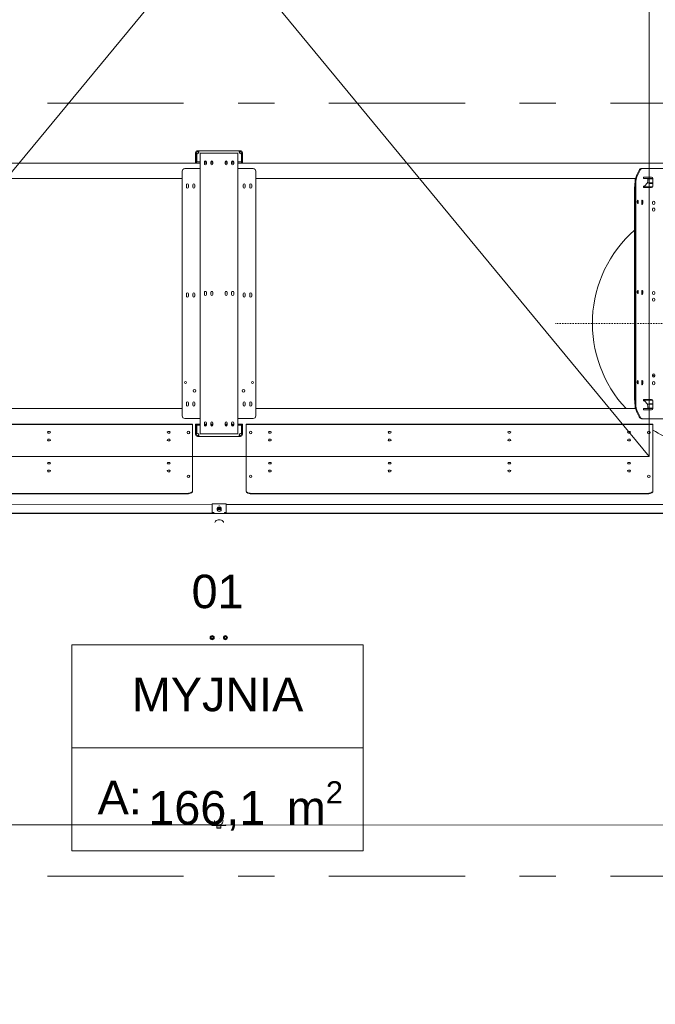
# Model space of a CAD drawing. Header units: millimetres. Extents: x -70269 to 35056, y -51814 to 48966.
# Tile 148 of 220: x -35917 to -33448, y 29283 to 33105. Entities that reach past the tile are written whole.
import ezdxf
from ezdxf.enums import TextEntityAlignment as Align

# ---------------------------------------------------------------- set-up
doc = ezdxf.new("R2010")
doc.units = ezdxf.units.MM
doc.linetypes.add('DASHDOT', pattern=[1, 0.5, -0.25, 0, -0.25])
doc.linetypes.add('Przerywana podwójnie', pattern=[109.361107, 52.916665, -21.166666, 14.111111, -21.166666])
for name, color, linetype, lineweight, true_color in [('00 - nowa technologia myjni_Nr_pióra__95', 7, 'Continuous', 20, 0x7c7c7c), ('410-K Osie główne_Nr_pióra__95', 7, 'Continuous', 20, 0x7c7c7c), ('Metryczki pomieszczeń Archicada_Nr_pióra__95', 7, 'Continuous', 20, 0x7c7c7c), ('Nowe_Drzwi Archicad_Nr_pióra__95', 7, 'Continuous', 20, 0x7c7c7c)]:
    doc.layers.add(name, color=color, linetype=linetype, lineweight=lineweight, true_color=true_color)
doc.layers.add('Metryczki pomieszczeń Archicada_Nr_pióra__46', color=7, linetype='Continuous', lineweight=20)
doc.layers.add('XREF', color=8, linetype='Continuous', lineweight=9)
doc.layers.add('Nowe_Drzwi Archicad', color=7, linetype='Continuous')
doc.styles.add('STYL_AUTOMATYCZNY_2', font='arial.ttf', dxfattribs={"width": 0.95})

# ---------------------------------------------------------------- blocks, each defined once
blk = doc.blocks.new('Drzwi garażowe_ segmentowe[5]_1')
at = {"layer": 'Nowe_Drzwi Archicad_Nr_pióra__95', "color": 8, "linetype": 'Continuous', "lineweight": 20, "true_color": 0x7c7c7c}
for p, q in [((159.88, 3006.64), (498.88, 2596.65)), ((498.88, 3006.64), (159.88, 2596.65)), ((498.88, 3006.64), (498.88, 2596.65)), ((498.88, 2596.65), (159.88, 2596.65))]:
    blk.add_line(p, q, dxfattribs=at)
blk = doc.blocks.new('parter 2025.10.15')
at = {"layer": '00 - nowa technologia myjni_Nr_pióra__95', "color": 8, "linetype": 'Continuous', "lineweight": 5}
for p, q in [((322.67, 2714.09), (322.67, 2714.64)), ((322.67, 2711.08), (322.67, 2714.09)), ((323.07, 2714.09), (322.67, 2714.09)), ((323.07, 2714.09), (323.07, 2714.64)), ((323.07, 2714.09), (323.07, 2711.08)), ((323.11, 2711.08), (323.11, 2714.09)), ((323.87, 2715.38), (323.41, 2715.38)), ((323.87, 2714.98), (323.41, 2714.98)), ((339.67, 2715.38), (323.87, 2715.38)), ((325.21, 2714.38), (324.47, 2714.38)), ((324.47, 2714.38), (324.47, 2605.48)), ((338.33, 2714.38), (325.21, 2714.38)), ((338.33, 2714.38), (339.07, 2714.38)), ((339.07, 2605.48), (339.07, 2714.38)), ((340.13, 2715.38), (339.67, 2715.38)), ((340.13, 2714.98), (339.67, 2714.98)), ((340.43, 2711.08), (340.43, 2714.09)), ((340.47, 2714.09), (340.47, 2714.64)), ((340.47, 2714.09), (340.47, 2711.08)), ((340.47, 2714.09), (340.87, 2714.09)), ((340.87, 2714.09), (340.87, 2714.64)), ((340.87, 2711.08), (340.87, 2714.09)), ((89.52, 2710.58), (324.47, 2710.58)), ((322.67, 2711.08), (322.67, 2710.58)), ((323.07, 2710.58), (322.67, 2710.58)), ((323.07, 2711.08), (323.07, 2710.58)), ((323.11, 2711.08), (324.32, 2711.08)), ((324.42, 2712.93), (324.42, 2711.18)), ((326.07, 2710.28), (326.07, 2711.08)), ((326.07, 2711.08), (326.87, 2711.08)), ((326.07, 2710.58), (326.87, 2710.58)), ((326.87, 2710.28), (326.87, 2711.08)), ((328.57, 2710.28), (328.57, 2711.08)), ((328.57, 2711.08), (329.37, 2711.08)), ((328.57, 2710.58), (329.37, 2710.58)), ((329.37, 2710.28), (329.37, 2711.08)), ((334.17, 2710.28), (334.17, 2711.08)), ((334.17, 2711.08), (334.97, 2711.08)), ((334.17, 2710.58), (334.97, 2710.58)), ((334.97, 2710.28), (334.97, 2711.08)), ((336.67, 2710.28), (336.67, 2711.08)), ((336.67, 2711.08), (337.47, 2711.08)), ((336.67, 2710.58), (337.47, 2710.58)), ((337.47, 2710.28), (337.47, 2711.08)), ((339.07, 2710.58), (574.02, 2710.58)), ((339.12, 2712.93), (339.12, 2711.18)), ((339.22, 2711.08), (340.43, 2711.08)), ((340.47, 2710.58), (340.47, 2711.08)), ((340.47, 2710.58), (340.87, 2710.58)), ((340.87, 2710.58), (340.87, 2711.08)), ((317.47, 2612.43), (317.47, 2707.43)), ((318.47, 2708.43), (324.13, 2708.43)), ((324.47, 2708.43), (324.13, 2708.43)), ((339.07, 2708.43), (339.41, 2708.43)), ((339.41, 2708.43), (345.07, 2708.43)), ((346.07, 2707.43), (346.07, 2612.43)), ((494.94, 2707.79), (494.04, 2705.99)), ((495.28, 2707.79), (494.38, 2705.99)), ((495.82, 2708.53), (496.17, 2708.53)), ((496.17, 2708.53), (496.88, 2708.53)), ((497.23, 2708.53), (496.88, 2708.53)), ((497.23, 2708.53), (505.97, 2708.53)), ((170, 2704.58), (317.47, 2704.58)), ((346.07, 2704.58), (493.54, 2704.58)), ((493.3, 2617.4), (493.3, 2702.45)), ((493.37, 2703.58), (493.37, 2704.33)), ((493.47, 2704.43), (493.51, 2704.43)), ((493.65, 2617.4), (493.65, 2702.45)), ((496.63, 2704.88), (496.63, 2704.78)), ((496.88, 2705.08), (496.73, 2705.08)), ((498.27, 2704.58), (496.73, 2704.58)), ((497.23, 2705.08), (496.88, 2705.08)), ((497.14, 2701.71), (498.02, 2702.73)), ((499.73, 2705.08), (497.23, 2705.08)), ((497.81, 2704.58), (500.23, 2704.58)), ((498.14, 2702.93), (500.23, 2702.93)), ((498.27, 2704.58), (498.27, 2703.6)), ((498.27, 2704.43), (500.23, 2704.43)), ((498.92, 2702.73), (498.87, 2702.68)), ((498.87, 2702.68), (500.23, 2702.68)), ((498.87, 2701.38), (498.87, 2702.68)), ((498.92, 2702.73), (500.23, 2702.73)), ((499.04, 2702.93), (499.02, 2702.91)), ((500.23, 2702.91), (499.02, 2702.91)), ((499.02, 2702.91), (499.02, 2702.75)), ((500.23, 2702.75), (499.02, 2702.75)), ((499.04, 2702.73), (499.02, 2702.75)), ((500.23, 2702.93), (499.04, 2702.93)), ((500.23, 2701.58), (500.23, 2704.58)), ((319.07, 2701.28), (319.07, 2702.08)), ((319.87, 2701.28), (319.87, 2702.08)), ((321.57, 2701.28), (321.57, 2702.08)), ((322.37, 2701.28), (322.37, 2702.08)), ((341.17, 2701.28), (341.17, 2702.08)), ((341.97, 2701.28), (341.97, 2702.08)), ((343.67, 2701.28), (343.67, 2702.08)), ((344.47, 2701.28), (344.47, 2702.08)), ((493.12, 2700.88), (493.12, 2701.38)), ((493.3, 2701.38), (493.12, 2701.38)), ((493.12, 2700.88), (493.3, 2700.88)), ((493.12, 2700.88), (493.12, 2700.68)), ((493.12, 2698.88), (493.12, 2700.68)), ((493.12, 2698.88), (493.12, 2697.88)), ((496.63, 2701.38), (496.63, 2701.28)), ((500.19, 2701.38), (496.63, 2701.38)), ((496.73, 2701.58), (496.89, 2701.58)), ((496.88, 2701.08), (496.73, 2701.08)), ((497.23, 2701.08), (496.88, 2701.08)), ((497.23, 2701.08), (499.73, 2701.08)), ((493.12, 2697.88), (493.3, 2697.88)), ((493.12, 2697.88), (493.12, 2697.68)), ((493.12, 2697.68), (493.12, 2695.68)), ((493.12, 2693.58), (493.12, 2695.68)), ((494.2, 2695.73), (494.2, 2695.33)), ((494.25, 2695.73), (494.25, 2695.33)), ((494.6, 2695.73), (494.6, 2695.33)), ((495.95, 2695.73), (495.95, 2694.93)), ((496, 2695.73), (496, 2694.93)), ((496.35, 2695.73), (496.35, 2694.93)), ((500.17, 2695.33), (500.17, 2694.93)), ((500.97, 2695.33), (500.97, 2694.93)), ((493.12, 2693.58), (493.12, 2626.28)), ((500.17, 2692.73), (500.17, 2692.33)), ((500.97, 2692.73), (500.97, 2692.33)), ((326.07, 2659.58), (326.07, 2660.38)), ((326.87, 2659.58), (326.87, 2660.38)), ((328.57, 2659.58), (328.57, 2660.38)), ((329.37, 2659.58), (329.37, 2660.38)), ((334.17, 2659.58), (334.17, 2660.38)), ((334.97, 2659.58), (334.97, 2660.38)), ((336.67, 2659.58), (336.67, 2660.38)), ((337.47, 2659.58), (337.47, 2660.38)), ((494.2, 2660.73), (494.2, 2660.33)), ((494.25, 2660.73), (494.25, 2660.33)), ((494.6, 2660.73), (494.6, 2660.33)), ((495.95, 2660.73), (495.95, 2659.93)), ((496, 2660.73), (496, 2659.93)), ((496.35, 2660.73), (496.35, 2659.93)), ((500.17, 2660.33), (500.17, 2659.93)), ((500.97, 2660.33), (500.97, 2659.93)), ((319.07, 2658.98), (319.07, 2659.78)), ((319.87, 2658.98), (319.87, 2659.78)), ((321.57, 2658.98), (321.57, 2659.78)), ((322.37, 2658.98), (322.37, 2659.78)), ((341.17, 2658.98), (341.17, 2659.78)), ((341.97, 2658.98), (341.97, 2659.78)), ((343.67, 2658.98), (343.67, 2659.78)), ((344.47, 2658.98), (344.47, 2659.78)), ((500.17, 2657.73), (500.17, 2657.33)), ((500.97, 2657.73), (500.97, 2657.33)), ((493.12, 2624.18), (493.12, 2626.28)), ((500.17, 2628.33), (500.17, 2627.93)), ((500.97, 2627.93), (500.72, 2627.93)), ((500.97, 2628.33), (500.97, 2627.93)), ((493.12, 2624.18), (493.12, 2622.18)), ((493.12, 2622.18), (493.12, 2621.98)), ((493.12, 2621.98), (493.3, 2621.98)), ((493.12, 2621.98), (493.12, 2620.98)), ((494.2, 2625.73), (494.2, 2625.33)), ((494.25, 2625.73), (494.25, 2625.33)), ((494.6, 2625.73), (494.6, 2625.33)), ((495.95, 2625.73), (495.95, 2624.93)), ((496, 2625.73), (496, 2624.93)), ((496.35, 2625.73), (496.35, 2624.93)), ((500.17, 2625.33), (500.17, 2624.93)), ((500.97, 2625.33), (500.97, 2624.93)), ((493.12, 2620.98), (493.12, 2619.18)), ((493.12, 2619.18), (493.12, 2618.98)), ((493.12, 2618.98), (493.3, 2618.98)), ((493.12, 2618.98), (493.12, 2618.48)), ((493.3, 2618.98), (493.12, 2618.98)), ((493.3, 2618.48), (493.12, 2618.48)), ((496.63, 2618.48), (496.63, 2618.58)), ((500.19, 2618.48), (496.63, 2618.48)), ((496.88, 2618.78), (496.73, 2618.78)), ((496.89, 2618.28), (496.73, 2618.28)), ((497.23, 2618.78), (496.88, 2618.78)), ((498.02, 2617.12), (497.14, 2618.14)), ((499.73, 2618.78), (497.23, 2618.78)), ((500.19, 2618.48), (498.87, 2618.48)), ((498.87, 2618.48), (498.87, 2617.18)), ((500.23, 2615.28), (500.23, 2618.28)), ((170, 2615.28), (317.47, 2615.28)), ((319.07, 2616.68), (319.07, 2617.48)), ((319.87, 2616.68), (319.87, 2617.48)), ((321.57, 2616.68), (321.57, 2617.48)), ((322.37, 2616.68), (322.37, 2617.48)), ((341.17, 2616.68), (341.17, 2617.48)), ((341.97, 2616.68), (341.97, 2617.48)), ((343.67, 2616.68), (343.67, 2617.48)), ((344.47, 2616.68), (344.47, 2617.48)), ((346.07, 2615.28), (493.54, 2615.28)), ((493.37, 2616.27), (493.37, 2615.53)), ((493.51, 2615.43), (493.47, 2615.43)), ((496.63, 2614.98), (496.63, 2615.08)), ((496.73, 2615.28), (500.23, 2615.28)), ((496.73, 2615.28), (497.81, 2615.28)), ((496.88, 2614.78), (496.73, 2614.78)), ((497.23, 2614.78), (496.88, 2614.78)), ((497.23, 2614.78), (499.73, 2614.78)), ((500.23, 2616.93), (498.14, 2616.93)), ((498.27, 2616.25), (498.27, 2615.28)), ((500.23, 2615.43), (498.27, 2615.43)), ((500.23, 2617.18), (498.87, 2617.18)), ((498.92, 2617.13), (498.87, 2617.18)), ((500.23, 2617.13), (498.92, 2617.13)), ((499.04, 2617.13), (499.02, 2617.11)), ((499.02, 2617.11), (500.11, 2617.11)), ((499.02, 2616.95), (499.02, 2617.11)), ((499.02, 2616.95), (500.11, 2616.95)), ((499.04, 2616.93), (499.02, 2616.95)), ((499.04, 2617.13), (500.12, 2617.13)), ((500.11, 2617.11), (500.23, 2617.11)), ((500.11, 2616.95), (500.23, 2616.95)), ((500.12, 2617.13), (500.23, 2617.13)), ((324.13, 2611.43), (318.47, 2611.43)), ((324.47, 2611.43), (324.13, 2611.43)), ((339.07, 2611.43), (339.41, 2611.43)), ((345.07, 2611.43), (339.41, 2611.43)), ((494.04, 2613.86), (494.94, 2612.06)), ((494.38, 2613.86), (495.28, 2612.06)), ((495.82, 2611.33), (496.17, 2611.33)), ((496.88, 2611.33), (496.17, 2611.33)), ((496.88, 2611.33), (497.23, 2611.33)), ((505.97, 2611.33), (497.23, 2611.33)), ((164.47, 2609.28), (320.47, 2609.28)), ((164.47, 2609.08), (320.47, 2609.08)), ((321.47, 2609.28), (320.47, 2609.28)), ((321.47, 2609.08), (320.47, 2609.08)), ((321.47, 2609.28), (321.47, 2609.08)), ((321.47, 2608.58), (321.47, 2609.08)), ((321.47, 2608.58), (321.47, 2587.72)), ((323.07, 2609.28), (322.67, 2609.28)), ((322.67, 2609.28), (322.67, 2608.78)), ((322.67, 2608.78), (322.67, 2605.77)), ((323.07, 2609.28), (324.47, 2609.28)), ((323.07, 2609.28), (323.07, 2608.78)), ((323.07, 2605.77), (323.07, 2608.78)), ((323.11, 2608.78), (323.11, 2605.76)), ((324.32, 2608.78), (323.11, 2608.78)), ((324.42, 2606.93), (324.42, 2608.68)), ((326.07, 2608.88), (326.07, 2609.68)), ((326.07, 2609.28), (326.87, 2609.28)), ((326.86, 2608.78), (326.08, 2608.78)), ((326.87, 2608.88), (326.87, 2609.68)), ((328.57, 2608.88), (328.57, 2609.68)), ((328.57, 2609.28), (329.37, 2609.28)), ((329.36, 2608.78), (328.58, 2608.78)), ((329.37, 2608.88), (329.37, 2609.68)), ((334.17, 2608.88), (334.17, 2609.68)), ((334.17, 2609.28), (334.97, 2609.28)), ((334.96, 2608.78), (334.18, 2608.78)), ((334.97, 2608.88), (334.97, 2609.68)), ((336.67, 2608.88), (336.67, 2609.68)), ((336.67, 2609.28), (337.47, 2609.28)), ((337.46, 2608.78), (336.68, 2608.78)), ((337.47, 2608.88), (337.47, 2609.68)), ((339.07, 2609.28), (340.47, 2609.28)), ((339.12, 2606.93), (339.12, 2608.68)), ((340.43, 2608.78), (339.22, 2608.78)), ((340.43, 2608.78), (340.43, 2605.76)), ((340.47, 2608.78), (340.47, 2609.28)), ((340.47, 2609.28), (340.87, 2609.28)), ((340.47, 2605.77), (340.47, 2608.78)), ((340.87, 2608.78), (340.87, 2609.28)), ((340.87, 2608.78), (340.87, 2605.77)), ((343.27, 2609.28), (342.27, 2609.28)), ((342.27, 2609.28), (342.27, 2609.08)), ((342.27, 2609.08), (342.27, 2608.58)), ((343.27, 2609.08), (342.27, 2609.08)), ((342.27, 2587.72), (342.27, 2608.58)), ((343.27, 2609.28), (499.27, 2609.28)), ((343.27, 2609.08), (499.27, 2609.08)), ((500.27, 2609.28), (499.27, 2609.28)), ((500.27, 2609.08), (499.27, 2609.08)), ((500.27, 2609.28), (500.27, 2609.08)), ((500.27, 2608.58), (500.27, 2609.08)), ((500.27, 2608.58), (500.27, 2587.72)), ((265.47, 2606.38), (265.97, 2606.38)), ((265.47, 2605.78), (265.97, 2605.78)), ((265.47, 2603.38), (265.97, 2603.38)), ((311.97, 2606.38), (312.47, 2606.38)), ((311.97, 2605.78), (312.47, 2605.78)), ((311.97, 2603.38), (312.47, 2603.38)), ((323.07, 2605.77), (322.67, 2605.77)), ((322.67, 2605.77), (322.67, 2605.22)), ((323.07, 2605.77), (323.07, 2605.22)), ((323.41, 2604.88), (323.87, 2604.88)), ((323.41, 2604.48), (323.87, 2604.48)), ((323.87, 2604.48), (339.67, 2604.48)), ((325.21, 2605.48), (324.47, 2605.48)), ((325.21, 2605.48), (338.33, 2605.48)), ((338.33, 2605.48), (339.07, 2605.48)), ((339.67, 2604.88), (340.13, 2604.88)), ((339.67, 2604.48), (340.13, 2604.48)), ((340.47, 2605.77), (340.47, 2605.22)), ((340.47, 2605.77), (340.87, 2605.77)), ((340.87, 2605.77), (340.87, 2605.22)), ((351.27, 2606.38), (351.77, 2606.38)), ((351.27, 2605.78), (351.77, 2605.78)), ((351.27, 2603.38), (351.77, 2603.38)), ((397.77, 2606.38), (398.27, 2606.38)), ((397.77, 2605.78), (398.27, 2605.78)), ((397.77, 2603.38), (398.27, 2603.38)), ((444.27, 2606.38), (444.77, 2606.38)), ((444.27, 2605.78), (444.77, 2605.78)), ((444.27, 2603.38), (444.77, 2603.38)), ((490.77, 2606.38), (491.27, 2606.38)), ((490.77, 2605.78), (491.27, 2605.78)), ((490.77, 2603.38), (491.27, 2603.38)), ((265.47, 2602.78), (265.97, 2602.78)), ((311.97, 2602.78), (312.47, 2602.78)), ((351.27, 2602.78), (351.77, 2602.78)), ((397.77, 2602.78), (398.27, 2602.78)), ((444.27, 2602.78), (444.77, 2602.78)), ((490.77, 2602.78), (491.27, 2602.78)), ((265.47, 2594.38), (265.97, 2594.38)), ((265.47, 2593.78), (265.97, 2593.78)), ((265.47, 2591.38), (265.97, 2591.38)), ((311.97, 2594.38), (312.47, 2594.38)), ((311.97, 2593.78), (312.47, 2593.78)), ((311.97, 2591.38), (312.47, 2591.38)), ((351.27, 2594.38), (351.77, 2594.38)), ((351.27, 2593.78), (351.77, 2593.78)), ((351.27, 2591.38), (351.77, 2591.38)), ((397.77, 2594.38), (398.27, 2594.38)), ((397.77, 2593.78), (398.27, 2593.78)), ((397.77, 2591.38), (398.27, 2591.38)), ((444.27, 2594.38), (444.77, 2594.38)), ((444.27, 2593.78), (444.77, 2593.78)), ((444.27, 2591.38), (444.77, 2591.38)), ((490.77, 2594.38), (491.27, 2594.38)), ((490.77, 2593.78), (491.27, 2593.78)), ((490.77, 2591.38), (491.27, 2591.38)), ((265.47, 2590.78), (265.97, 2590.78)), ((311.97, 2590.78), (312.47, 2590.78)), ((321.47, 2587.27), (321.47, 2587.72)), ((342.27, 2587.72), (342.27, 2587.27)), ((351.27, 2590.78), (351.77, 2590.78)), ((397.77, 2590.78), (398.27, 2590.78)), ((444.27, 2590.78), (444.77, 2590.78)), ((490.77, 2590.78), (491.27, 2590.78)), ((500.27, 2587.27), (500.27, 2587.72)), ((321.47, 2587.27), (321.47, 2583.38)), ((342.27, 2583.38), (342.27, 2587.27)), ((500.27, 2587.27), (500.27, 2583.38)), ((318.97, 2582.33), (165.97, 2582.33)), ((318.97, 2582.15), (165.97, 2582.15)), ((321.47, 2583.2), (321.47, 2583.38)), ((342.27, 2583.2), (342.27, 2583.38)), ((497.77, 2582.33), (344.77, 2582.33)), ((497.77, 2582.15), (344.77, 2582.15)), ((500.27, 2583.2), (500.27, 2583.38)), ((329.1, 2578.09), (159.45, 2578.13)), ((329.1, 2574.97), (329.1, 2578.36)), ((329.1, 2578.36), (334.6, 2578.36)), ((331.05, 2575.93), (331.05, 2576.51)), ((331.46, 2576.76), (331.45, 2576.75)), ((331.45, 2576.75), (331.45, 2576.75)), ((331.45, 2576.42), (331.45, 2576.75)), ((331.85, 2576.59), (331.45, 2576.42)), ((331.45, 2576.42), (331.45, 2576.41)), ((331.45, 2576.41), (331.46, 2576.41)), ((331.85, 2576.92), (331.85, 2576.92)), ((331.86, 2576.92), (331.85, 2576.92)), ((331.85, 2576.59), (331.85, 2576.92)), ((332.25, 2576.42), (331.85, 2576.59)), ((331.85, 2576.24), (331.86, 2576.24)), ((331.85, 2576.24), (331.85, 2576.24)), ((332.25, 2576.75), (332.25, 2576.76)), ((332.25, 2576.75), (332.25, 2576.75)), ((332.25, 2576.75), (332.25, 2576.42)), ((332.25, 2576.41), (332.25, 2576.42)), ((332.25, 2576.41), (332.25, 2576.41)), ((332.65, 2575.93), (332.65, 2576.51)), ((334.6, 2574.96), (334.6, 2578.36)), ((504.08, 2578.06), (334.6, 2578.09)), ((411.53, 2578.08), (414.17, 2578.08)), ((414.17, 2578.08), (414.17, 2578.08)), ((416.17, 2578.08), (416.17, 2578.07)), ((416.17, 2578.08), (441.97, 2578.08)), ((441.97, 2578.07), (441.97, 2578.08)), ((443.97, 2578.08), (443.97, 2578.07)), ((443.97, 2578.08), (469.77, 2578.08)), ((469.77, 2578.06), (469.77, 2578.08)), ((509.35, 2574.55), (154.35, 2574.63)), ((329.1, 2574.72), (159.45, 2574.76)), ((275.17, 2574.6), (275.17, 2574.74)), ((277.17, 2574.73), (277.17, 2574.6)), ((302.97, 2574.6), (302.97, 2574.73)), ((304.97, 2574.73), (304.97, 2574.6)), ((329.1, 2574.97), (329.4, 2574.97)), ((329.1, 2574.97), (329.1, 2574.59)), ((329.1, 2574.97), (329.4, 2574.97)), ((329.9, 2574.59), (329.9, 2574.6)), ((329.9, 2574.6), (329.9, 2574.59)), ((333.8, 2574.6), (333.8, 2574.59)), ((333.8, 2574.59), (333.8, 2574.6)), ((334.6, 2574.96), (334.3, 2574.97)), ((334.6, 2574.96), (334.3, 2574.97)), ((334.6, 2574.96), (334.6, 2574.59)), ((504.08, 2574.69), (334.6, 2574.72)), ((358.57, 2574.58), (358.57, 2574.72)), ((360.57, 2574.72), (360.57, 2574.58)), ((386.37, 2574.58), (386.37, 2574.71)), ((388.37, 2574.71), (388.37, 2574.58)), ((414.17, 2574.57), (414.17, 2574.71)), ((416.17, 2574.7), (416.17, 2574.57)), ((441.97, 2574.57), (441.97, 2574.7)), ((443.97, 2574.7), (443.97, 2574.57)), ((469.77, 2574.56), (469.77, 2574.69)), ((328.7, 2526.57), (329.09, 2526.79)), ((328.7, 2526.57), (328.7, 2526.56)), ((328.7, 2526.57), (328.7, 2526.57)), ((328.7, 2526.12), (328.7, 2526.56)), ((329.1, 2526.8), (329.09, 2526.79)), ((329.1, 2526.79), (329.1, 2526.8)), ((329.29, 2526.69), (329.1, 2526.79)), ((329.29, 2526.69), (329.49, 2526.57)), ((329.5, 2526.57), (329.49, 2526.57)), ((329.5, 2526.56), (329.5, 2526.57)), ((329.5, 2526.56), (329.5, 2526.12)), ((333.85, 2526.57), (334.24, 2526.79)), ((333.85, 2526.57), (333.85, 2526.56)), ((333.85, 2526.57), (333.85, 2526.57)), ((333.85, 2526.11), (333.85, 2526.56)), ((334.25, 2526.8), (334.24, 2526.79)), ((334.25, 2526.79), (334.25, 2526.8)), ((334.44, 2526.69), (334.25, 2526.79)), ((334.44, 2526.69), (334.64, 2526.57)), ((334.65, 2526.57), (334.64, 2526.57)), ((334.65, 2526.56), (334.65, 2526.57)), ((334.65, 2526.56), (334.65, 2526.11)), ((328.7, 2526.12), (328.7, 2526.11)), ((328.7, 2526.11), (328.7, 2526.1)), ((328.91, 2525.99), (328.7, 2526.1)), ((328.91, 2525.99), (329.09, 2525.88)), ((329.09, 2525.88), (329.1, 2525.88)), ((329.49, 2526.1), (329.1, 2525.88)), ((329.1, 2525.88), (329.1, 2525.88)), ((329.49, 2526.1), (329.5, 2526.11)), ((329.5, 2526.11), (329.5, 2526.12)), ((331.79, 2526.21), (331.8, 2526.22)), ((333.85, 2526.11), (333.85, 2526.1)), ((333.85, 2526.1), (333.85, 2526.1)), ((334.06, 2525.99), (333.85, 2526.1)), ((334.06, 2525.99), (334.24, 2525.88)), ((334.24, 2525.88), (334.25, 2525.87)), ((334.64, 2526.1), (334.25, 2525.88)), ((334.25, 2525.87), (334.25, 2525.88)), ((334.64, 2526.1), (334.65, 2526.1)), ((334.65, 2526.1), (334.65, 2526.11)), ((154.33, 2453.69), (331.58, 2453.65)), ((328.91, 2453.65), (154.88, 2453.69)), ((328.91, 2453.65), (328.91, 2453.39)), ((330.89, 2453.38), (328.91, 2453.39)), ((330.89, 2453.38), (330.86, 2453.35)), ((332.04, 2453.35), (330.86, 2453.35)), ((330.86, 2453.35), (330.86, 2452.48)), ((332.04, 2452.48), (330.86, 2452.48)), ((330.96, 2452.38), (330.86, 2452.48)), ((332.02, 2453.38), (330.89, 2453.38)), ((331.99, 2452.38), (330.96, 2452.38)), ((331.15, 2453.45), (331.13, 2453.41)), ((331.73, 2453.65), (509.33, 2453.61)), ((332.36, 2452.38), (331.99, 2452.38)), ((332.42, 2453.38), (332.02, 2453.38)), ((332.46, 2453.35), (332.04, 2453.35)), ((332.46, 2452.48), (332.04, 2452.48)), ((332.17, 2453.45), (332.18, 2453.41)), ((332.36, 2452.38), (332.46, 2452.48)), ((334.41, 2453.38), (332.42, 2453.38)), ((332.42, 2453.38), (332.46, 2453.35)), ((332.46, 2453.35), (332.46, 2452.48)), ((508.61, 2453.61), (334.41, 2453.65)), ((334.41, 2453.65), (334.41, 2453.38))]:
    blk.add_line(p, q, dxfattribs=at)
at = {"layer": '00 - nowa technologia myjni_Nr_pióra__95', "color": 8, "linetype": 'DASHDOT', "lineweight": 5}
blk.add_line((587.74, 2648.33), (462.29, 2648.33), dxfattribs=at)
at = {"layer": '00 - nowa technologia myjni_Nr_pióra__95', "color": 8, "linetype": 'Continuous', "lineweight": 5}
for points in [[(323.87, 2715.38), (323.89, 2715.37), (323.91, 2715.37), (323.93, 2715.36), (323.94, 2715.34), (323.95, 2715.32), (323.95, 2715.3), (323.96, 2715.26), (323.96, 2715.16)], [(323.96, 2715.16), (323.96, 2715.03), (323.95, 2714.96), (323.94, 2714.85), (323.91, 2714.74), (323.89, 2714.69), (323.87, 2714.64)], [(323.87, 2714.98), (323.9, 2714.97), (323.93, 2714.95), (323.95, 2714.93)], [(339.58, 2715.16), (339.58, 2715.26), (339.58, 2715.3), (339.59, 2715.32), (339.6, 2715.34), (339.61, 2715.36), (339.63, 2715.37), (339.64, 2715.37), (339.67, 2715.38)], [(339.67, 2714.64), (339.64, 2714.69), (339.62, 2714.75), (339.61, 2714.8), (339.59, 2714.91), (339.58, 2714.98), (339.58, 2715.12), (339.58, 2715.16)], [(339.59, 2714.93), (339.61, 2714.95), (339.64, 2714.97), (339.67, 2714.98)], [(323.87, 2605.22), (323.89, 2605.16), (323.91, 2605.11), (323.93, 2605.05), (323.95, 2604.94), (323.95, 2604.87), (323.96, 2604.73), (323.96, 2604.69)], [(323.95, 2604.92), (323.93, 2604.9), (323.9, 2604.88), (323.87, 2604.88)], [(323.96, 2604.69), (323.96, 2604.59), (323.95, 2604.55), (323.95, 2604.53), (323.94, 2604.51), (323.93, 2604.49), (323.91, 2604.48), (323.89, 2604.48), (323.87, 2604.48)], [(339.58, 2604.69), (339.58, 2604.82), (339.59, 2604.89), (339.6, 2605), (339.63, 2605.11), (339.64, 2605.16), (339.67, 2605.22)], [(339.67, 2604.48), (339.64, 2604.48), (339.62, 2604.48), (339.61, 2604.49), (339.6, 2604.51), (339.59, 2604.53), (339.58, 2604.55), (339.58, 2604.59), (339.58, 2604.69)], [(339.67, 2604.88), (339.64, 2604.88), (339.61, 2604.9), (339.59, 2604.92)], [(331.46, 2576.76), (331.53, 2576.76), (331.6, 2576.78), (331.67, 2576.81), (331.74, 2576.85), (331.85, 2576.92)], [(331.66, 2576.28), (331.59, 2576.32), (331.52, 2576.37), (331.46, 2576.41)], [(332.04, 2576.8), (331.98, 2576.84), (331.91, 2576.88), (331.86, 2576.92)], [(332.25, 2576.41), (332.17, 2576.35), (332.11, 2576.31), (332.04, 2576.28), (331.96, 2576.26), (331.91, 2576.25), (331.86, 2576.24)], [(332.04, 2576.8), (332.11, 2576.78), (332.19, 2576.76), (332.25, 2576.76)], [(329.4, 2574.97), (329.45, 2574.96), (329.51, 2574.96), (329.57, 2574.94), (329.64, 2574.92), (329.7, 2574.89), (329.76, 2574.86), (329.81, 2574.81), (329.85, 2574.76), (329.88, 2574.71), (329.9, 2574.65), (329.9, 2574.6)], [(329.4, 2574.97), (329.45, 2574.96), (329.51, 2574.96), (329.57, 2574.94), (329.64, 2574.92), (329.7, 2574.89), (329.76, 2574.86), (329.81, 2574.81), (329.85, 2574.76), (329.88, 2574.71), (329.9, 2574.65), (329.9, 2574.6)], [(334.3, 2574.97), (334.25, 2574.96), (334.2, 2574.96), (334.13, 2574.94), (334.07, 2574.92), (334.01, 2574.89), (333.95, 2574.86), (333.9, 2574.81), (333.85, 2574.76), (333.83, 2574.71), (333.81, 2574.65), (333.8, 2574.6)], [(334.3, 2574.97), (334.25, 2574.96), (334.2, 2574.96), (334.13, 2574.94), (334.07, 2574.92), (334.01, 2574.89), (333.95, 2574.86), (333.9, 2574.81), (333.85, 2574.76), (333.83, 2574.71), (333.81, 2574.65), (333.8, 2574.6)]]:
    blk.add_lwpolyline(points, dxfattribs=at)
for centre, radius in [((318.77, 2625.43), 0.4), ((344.77, 2625.43), 0.4), ((322.27, 2622.18), 0.5), ((319.87, 2605.98), 0.5), ((344.07, 2605.98), 0.5), ((498.67, 2605.98), 0.5), ((319.87, 2588.98), 0.5), ((344.07, 2588.98), 0.5), ((498.67, 2588.98), 0.5), ((329.1, 2526.34), 0.8), ((329.1, 2526.34), 0.7), ((329.1, 2526.34), 0.395), ((334.25, 2526.34), 0.8), ((334.25, 2526.34), 0.7), ((334.25, 2526.34), 0.395)]:
    blk.add_circle(centre, radius, dxfattribs=at)
for centre, radius, start, end in [((323.41, 2714.64), 0.74, 90, 180), ((323.41, 2714.64), 0.34, 90, 180), ((323.01, 2715.03), 0.95, 275.9806, 335.1666), ((340.53, 2715.03), 0.95, 204.8334, 264.0194), ((340.13, 2714.64), 0.74, 359.9992, 90.001), ((340.13, 2714.64), 0.34, 0, 90), ((324.32, 2711.18), 0.1, 270, 0), ((324.47, 2712.93), 0.05, 90, 180), ((326.47, 2711.08), 0.4, 0, 180), ((326.47, 2710.28), 0.4, 180, 0), ((328.97, 2711.08), 0.4, 0, 180), ((328.97, 2710.28), 0.4, 180, 0), ((334.57, 2711.08), 0.4, 0, 180), ((334.57, 2710.28), 0.4, 180, 0), ((337.07, 2711.08), 0.4, 0, 180), ((337.07, 2710.28), 0.4, 180, 0), ((339.07, 2712.93), 0.05, 0, 90), ((339.22, 2711.18), 0.1, 180, 270), ((318.47, 2707.43), 1, 90, 180), ((345.07, 2707.43), 1, 0, 90), ((319.47, 2702.08), 0.4, 0, 180), ((321.97, 2702.08), 0.4, 0, 180), ((341.57, 2702.08), 0.4, 0, 180), ((344.07, 2702.08), 0.4, 0, 180), ((493.47, 2704.33), 0.1, 90, 180), ((499.73, 2704.58), 0.5, 0, 90), ((319.47, 2701.28), 0.4, 180, 0), ((321.97, 2701.28), 0.4, 180, 0), ((341.57, 2701.28), 0.4, 180, 0), ((344.07, 2701.28), 0.4, 180, 0), ((499.73, 2701.58), 0.5, 270, 0), ((493.32, 2695.68), 0.2, 94.0466, 180), ((500.57, 2695.33), 0.4, 0, 180), ((500.57, 2694.93), 0.4, 180, 0), ((493.32, 2693.58), 0.2, 180, 265.9534), ((500.57, 2692.73), 0.4, 0, 180), ((500.57, 2692.33), 0.4, 180, 0), ((525.02, 2648.33), 48.25, 131.3869, 223.2335), ((319.47, 2659.78), 0.4, 0, 180), ((321.97, 2659.78), 0.4, 0, 180), ((326.47, 2660.38), 0.4, 0, 180), ((328.97, 2660.38), 0.4, 0, 180), ((334.57, 2660.38), 0.4, 0, 180), ((337.07, 2660.38), 0.4, 0, 180), ((341.57, 2659.78), 0.4, 0, 180), ((344.07, 2659.78), 0.4, 0, 180), ((500.57, 2660.33), 0.4, 0, 180), ((319.47, 2658.98), 0.4, 180, 0), ((321.97, 2658.98), 0.4, 180, 0), ((326.47, 2659.58), 0.4, 180, 0), ((328.97, 2659.58), 0.4, 180, 0), ((334.57, 2659.58), 0.4, 180, 0), ((337.07, 2659.58), 0.4, 180, 0), ((341.57, 2658.98), 0.4, 180, 0), ((344.07, 2658.98), 0.4, 180, 0), ((500.57, 2659.93), 0.4, 180, 0), ((500.57, 2657.73), 0.4, 0, 180), ((500.57, 2657.33), 0.4, 180, 0), ((493.32, 2626.28), 0.2, 94.0466, 180), ((500.57, 2628.33), 0.4, 0, 180), ((500.57, 2627.93), 0.4, 180, 0), ((500.72, 2628.38), 0.45, 136.7476, 270), ((341.27, 2622.18), 0.5, 270, 180), ((341.27, 2622.18), 0.5, 180, 270), ((493.32, 2624.18), 0.2, 180, 265.9534), ((500.57, 2625.33), 0.4, 0, 180), ((500.57, 2624.93), 0.4, 180, 0), ((499.73, 2618.28), 0.5, 0, 90), ((319.47, 2617.48), 0.4, 0, 180), ((319.47, 2616.68), 0.4, 180, 0), ((321.97, 2617.48), 0.4, 0, 180), ((321.97, 2616.68), 0.4, 180, 0), ((341.57, 2617.48), 0.4, 0, 180), ((341.57, 2616.68), 0.4, 180, 0), ((344.07, 2617.48), 0.4, 0, 180), ((344.07, 2616.68), 0.4, 180, 0), ((493.47, 2615.53), 0.1, 180, 270), ((499.73, 2615.28), 0.5, 270, 0), ((318.47, 2612.43), 1, 180, 270), ((345.07, 2612.43), 1, 270, 0), ((324.32, 2608.68), 0.1, 0, 90), ((324.47, 2606.93), 0.05, 180, 270), ((326.47, 2609.68), 0.4, 0, 180), ((326.47, 2608.88), 0.4, 180, 0), ((328.97, 2609.68), 0.4, 0, 180), ((328.97, 2608.88), 0.4, 180, 0), ((334.57, 2609.68), 0.4, 0, 180), ((334.57, 2608.88), 0.4, 180, 0), ((337.07, 2609.68), 0.4, 0, 180), ((337.07, 2608.88), 0.4, 180, 0), ((339.07, 2606.93), 0.05, 270, 0), ((339.22, 2608.68), 0.1, 90, 180), ((525.02, 2648.33), 48.25, 239.1392, 250.0633), ((265.47, 2606.08), 0.3, 90, 270), ((265.47, 2603.08), 0.3, 90, 270), ((265.97, 2606.08), 0.3, 270, 90), ((265.97, 2603.08), 0.3, 270, 90), ((311.97, 2606.08), 0.3, 90, 270), ((311.97, 2603.08), 0.3, 90, 270), ((312.47, 2606.08), 0.3, 270, 90), ((312.47, 2603.08), 0.3, 270, 90), ((323.41, 2605.22), 0.74, 179.9992, 270.001), ((323.41, 2605.22), 0.34, 180, 270), ((323.01, 2604.82), 0.95, 24.8334, 84.0194), ((340.53, 2604.82), 0.95, 95.9806, 155.1666), ((340.13, 2605.22), 0.34, 270, 0), ((340.13, 2605.22), 0.74, 270, 0), ((351.27, 2606.08), 0.3, 90, 270), ((351.27, 2603.08), 0.3, 90, 270), ((351.77, 2606.08), 0.3, 270, 90), ((351.77, 2603.08), 0.3, 270, 90), ((397.77, 2606.08), 0.3, 90, 270), ((397.77, 2603.08), 0.3, 90, 270), ((398.27, 2606.08), 0.3, 270, 90), ((398.27, 2603.08), 0.3, 270, 90), ((444.27, 2606.08), 0.3, 90, 270), ((444.27, 2603.08), 0.3, 90, 270), ((444.77, 2606.08), 0.3, 270, 90), ((444.77, 2603.08), 0.3, 270, 90), ((490.77, 2606.08), 0.3, 90, 270), ((490.77, 2603.08), 0.3, 90, 270), ((491.27, 2606.08), 0.3, 270, 90), ((491.27, 2603.08), 0.3, 270, 90), ((265.47, 2594.08), 0.3, 90, 270), ((265.47, 2591.08), 0.3, 90, 270), ((265.97, 2594.08), 0.3, 270, 90), ((265.97, 2591.08), 0.3, 270, 90), ((311.97, 2594.08), 0.3, 90, 270), ((311.97, 2591.08), 0.3, 90, 270), ((312.47, 2594.08), 0.3, 270, 90), ((312.47, 2591.08), 0.3, 270, 90), ((351.27, 2594.08), 0.3, 90, 270), ((351.27, 2591.08), 0.3, 90, 270), ((351.77, 2594.08), 0.3, 270, 90), ((351.77, 2591.08), 0.3, 270, 90), ((397.77, 2594.08), 0.3, 90, 270), ((397.77, 2591.08), 0.3, 90, 270), ((398.27, 2594.08), 0.3, 270, 90), ((398.27, 2591.08), 0.3, 270, 90), ((444.27, 2594.08), 0.3, 90, 270), ((444.27, 2591.08), 0.3, 90, 270), ((444.77, 2594.08), 0.3, 270, 90), ((444.77, 2591.08), 0.3, 270, 90), ((490.77, 2594.08), 0.3, 90, 270), ((490.77, 2591.08), 0.3, 90, 270), ((491.27, 2594.08), 0.3, 270, 90), ((491.27, 2591.08), 0.3, 270, 90), ((331.87, 2576.79), 0.547, 247.8663, 267.684), ((331.97, 2577.53), 0.226, 120.2238, 146.2537), ((329.1, 2526.34), 0.457, 150.9518, 209.0233), ((329.1, 2526.34), 0.458, 90.9518, 149.0233), ((329.1, 2526.34), 0.458, 30.9518, 89.0233), ((329.1, 2526.34), 0.457, 330.9518, 29.0233), ((334.25, 2526.34), 0.457, 150.9518, 209.0233), ((334.25, 2526.34), 0.458, 90.9518, 149.0233), ((334.25, 2526.34), 0.458, 30.9518, 89.0233), ((334.25, 2526.34), 0.458, 330.9518, 29.0233), ((329.1, 2526.34), 0.457, 210.9518, 269.0233), ((329.1, 2526.34), 0.457, 270.9518, 329.0233), ((334.25, 2526.34), 0.458, 210.9518, 269.0233), ((334.25, 2526.34), 0.457, 270.9518, 329.0233), ((331.66, 2455.33), 1.68, 179.9875, 359.9875), ((331.66, 2455.33), 1.95, 239.6647, 300.3104), ((331.1, 2453.42), 0.04, 269.9875, 342.1088), ((332.22, 2453.42), 0.04, 197.8662, 269.9875)]:
    blk.add_arc(centre, radius, start, end, dxfattribs=at)
for centre, major_axis, ratio, start_param, end_param in [((495.82, 2706.03), (0, -2.5), 0.5, 3.141593, 3.926991), ((496.17, 2706.03), (0, -2.5), 0.5, 3.141593, 3.926991), ((495.8, 2702.45), (0, -5), 0.5, 3.926991, 4.712389), ((496.15, 2702.45), (0, -5), 0.5, 3.926991, 4.712389), ((496.73, 2704.88), (0, -0.2), 0.5, 3.141593, 4.712389), ((496.73, 2704.78), (0, 0.2), 0.5, 1.570796, 3.141593), ((497.77, 2703.6), (0, 1), 0.5, 3.665191, 4.712389), ((496.73, 2701.38), (0, -0.2), 0.5, 3.141593, 4.712389), ((496.73, 2701.28), (0, -0.2), 0.5, 4.712389, 6.283185), ((496.89, 2702.58), (0, 1), 0.5, 3.141593, 3.665191), ((494.4, 2695.73), (0, -0.4), 0.5, 3.141593, 4.712389), ((494.4, 2695.33), (0, -0.4), 0.5, 4.712389, 6.283185), ((494.05, 2695.73), (0, -0.4), 0.5, 1.570796, 2.094637), ((494.05, 2695.33), (0, -0.4), 0.5, 1.046648, 1.570796), ((494.4, 2695.73), (0, -0.4), 0.5, 1.570796, 3.141593), ((494.4, 2695.33), (0, -0.4), 0.5, 0, 1.570796), ((496.15, 2695.73), (0, -0.4), 0.5, 3.141593, 4.712389), ((496.15, 2694.93), (0, -0.4), 0.5, 4.712389, 6.283185), ((495.8, 2695.73), (0, -0.4), 0.5, 1.570796, 2.094637), ((495.8, 2694.93), (0, -0.4), 0.5, 1.046648, 1.570796), ((496.15, 2695.73), (0, -0.4), 0.5, 1.570796, 3.141593), ((496.15, 2694.93), (0, -0.4), 0.5, 0, 1.570796), ((494.4, 2660.73), (0, -0.4), 0.5, 3.141593, 4.712389), ((494.4, 2660.33), (0, -0.4), 0.5, 4.712389, 6.283185), ((494.05, 2660.73), (0, -0.4), 0.5, 1.570796, 2.094637), ((494.05, 2660.33), (0, -0.4), 0.5, 1.046648, 1.570796), ((494.4, 2660.73), (0, -0.4), 0.5, 1.570796, 3.141593), ((494.4, 2660.33), (0, -0.4), 0.5, 0, 1.570796), ((496.15, 2660.73), (0, -0.4), 0.5, 3.141593, 4.712389), ((495.8, 2660.73), (0, -0.4), 0.5, 1.570796, 2.094637), ((496.15, 2660.73), (0, -0.4), 0.5, 1.570796, 3.141593), ((496.15, 2659.93), (0, -0.4), 0.5, 4.712389, 6.283185), ((495.8, 2659.93), (0, -0.4), 0.5, 1.046648, 1.570796), ((496.15, 2659.93), (0, -0.4), 0.5, 0, 1.570796), ((494.4, 2625.73), (0, -0.4), 0.5, 3.141593, 4.712389), ((494.05, 2625.73), (0, -0.4), 0.5, 1.570796, 2.094637), ((494.4, 2625.73), (0, -0.4), 0.5, 1.570796, 3.141593), ((496.15, 2625.73), (0, -0.4), 0.5, 3.141593, 4.712389), ((495.8, 2625.73), (0, -0.4), 0.5, 1.570796, 2.094637), ((496.15, 2625.73), (0, -0.4), 0.5, 1.570796, 3.141593), ((494.4, 2625.33), (0, -0.4), 0.5, 4.712389, 6.283185), ((494.05, 2625.33), (0, -0.4), 0.5, 1.046648, 1.570796), ((494.4, 2625.33), (0, -0.4), 0.5, 0, 1.570796), ((496.15, 2624.93), (0, -0.4), 0.5, 4.712389, 6.283185), ((495.8, 2624.93), (0, -0.4), 0.5, 1.046648, 1.570796), ((496.15, 2624.93), (0, -0.4), 0.5, 0, 1.570796), ((496.73, 2618.58), (0, -0.2), 0.5, 3.141593, 4.712389), ((496.73, 2618.48), (0, 0.2), 0.5, 1.570796, 3.141593), ((496.89, 2617.28), (0, 1), 0.5, 5.759587, 6.283185), ((495.8, 2617.4), (0, -5), 0.5, 4.712389, 5.497787), ((496.15, 2617.4), (0, -5), 0.5, 4.712389, 5.497787), ((496.73, 2615.08), (0, -0.2), 0.5, 3.141593, 4.712389), ((496.73, 2614.98), (0, -0.2), 0.5, 4.712389, 6.283185), ((497.77, 2616.25), (0, 1), 0.5, 4.712389, 5.759587), ((495.82, 2613.83), (0, -2.5), 0.5, 5.497787, 6.283185), ((496.17, 2613.83), (0, -2.5), 0.5, 5.497787, 6.283185), ((318.97, 2583.38), (-2.5, 0), 0.422618, 1.570796, 3.141593), ((318.97, 2583.2), (-2.5, 0), 0.422618, 1.570796, 3.141593), ((344.77, 2583.38), (-2.5, 0), 0.422618, 0, 1.570796), ((344.77, 2583.2), (-2.5, 0), 0.422618, 0, 1.570796), ((497.77, 2583.38), (-2.5, 0), 0.422618, 1.570796, 3.141593), ((497.77, 2583.2), (-2.5, 0), 0.422618, 1.570796, 3.141593), ((331.85, 2576.51), (-0.8, 0), 0.739594, 3.141632, 6.283224), ((331.85, 2576.51), (-0.8, 0), 0.739594, 0.000039, 1.070796), ((331.85, 2576.58), (-0.457, 0), 0.739594, 5.776416, 6.789955), ((331.85, 2576.58), (-0.457, 0), 0.739594, 4.729218, 5.742757), ((331.85, 2576.58), (-0.457, 0), 0.739594, 0.540428, 1.553967), ((331.85, 2576.51), (-0.8, 0), 0.739594, 1.070796, 3.141632), ((331.85, 2576.24), (0.395, 0), 0.739594, 0.467772, 2.673821), ((331.85, 2576.58), (-0.457, 0), 0.739594, 3.682021, 4.69556), ((331.85, 2576.58), (-0.457, 0), 0.739594, 1.587625, 2.601165), ((331.85, 2576.58), (-0.457, 0), 0.739594, 2.634823, 3.648362), ((331.85, 2575.93), (-0.8, 0), 0.739594, 0.000039, 1.070796), ((331.85, 2575.93), (-0.8, 0), 0.739594, 1.070796, 3.141632), ((331.85, 2571.01), (1.65, 0), 0.673053, 0, 3.141593)]:
    blk.add_ellipse(centre, major_axis=major_axis, ratio=ratio, start_param=start_param, end_param=end_param, dxfattribs=at)
blk.add_ellipse((331.85, 2576.58), major_axis=(-0.7, 0), ratio=0.739594, dxfattribs=at)
at = {"layer": '410-K Osie główne_Nr_pióra__95', "color": 8, "linetype": 'Przerywana podwójnie', "lineweight": 5}
for p, q in [((-63, 2733.81), (1039.92, 2733.81)), ((-63, 2433.81), (1039.92, 2433.81))]:
    blk.add_line(p, q, dxfattribs=at)
at = {"layer": 'Metryczki pomieszczeń Archicada_Nr_pióra__95', "color": 8, "linetype": 'Continuous', "lineweight": 5}
for p, q in [((387.8, 2523.56), (274.61, 2523.56)), ((274.61, 2523.56), (274.61, 2443.56)), ((274.61, 2523.56), (387.8, 2523.56)), ((274.61, 2483.56), (274.61, 2523.56)), ((387.8, 2443.56), (387.8, 2523.56)), ((387.8, 2523.56), (387.8, 2483.56)), ((387.8, 2483.56), (274.61, 2483.56)), ((274.61, 2483.56), (387.8, 2483.56)), ((274.61, 2443.56), (274.61, 2483.56)), ((387.8, 2483.56), (387.8, 2443.56)), ((274.61, 2443.56), (387.8, 2443.56)), ((387.8, 2443.56), (274.61, 2443.56))]:
    blk.add_line(p, q, dxfattribs=at)
at = {"layer": 'Nowe_Drzwi Archicad', "color": 8, "linetype": 'Continuous', "lineweight": 5}
blk.add_blockref('Drzwi garażowe_ segmentowe[5]_1', (0, 0), dxfattribs=at)
at = {"layer": 'Metryczki pomieszczeń Archicada_Nr_pióra__46', "color": 8, "lineweight": 5, "style": 'STYL_AUTOMATYCZNY_2'}
for s, p in [('01', (331.21, 2550.8)), ('MYJNIA', (331.21, 2510.8)), ('A: ', (295.72, 2470.8))]:
    blk.add_text(s, height=13, dxfattribs=at).set_placement(p, align=Align.TOP_CENTER)
at = {"layer": 'Metryczki pomieszczeń Archicada_Nr_pióra__46', "color": 8, "lineweight": 5, "insert": (342.1, 2470.61), "char_height": 13, "attachment_point": 2, "style": 'STYL_AUTOMATYCZNY_2'}
blk.add_mtext('\\A1;{\\pqc;\\pt0,460;\\fArial|b0|i0|c238|p0;\\W1.000000;166,1\\fArial|b0|i0|c238|p0;\\W1.000000;\\A1{\\H.66x;\\S^  ;}\\fArial|b0|i0|c238|p0;\\W1.000000; m\\fArial|b0|i0|c238|p0;\\W1.000000;\\A1{\\H.66x;\\S2^  ;}}', dxfattribs=at)

msp = doc.modelspace()

# ---------------------------------------------------------------- block references
at = {"layer": 'XREF', "xscale": 10, "yscale": 10, "zscale": 10}
msp.add_blockref('parter 2025.10.15', (-38460.6, 5442.3), dxfattribs=at)

doc.saveas('drawing.dxf')
